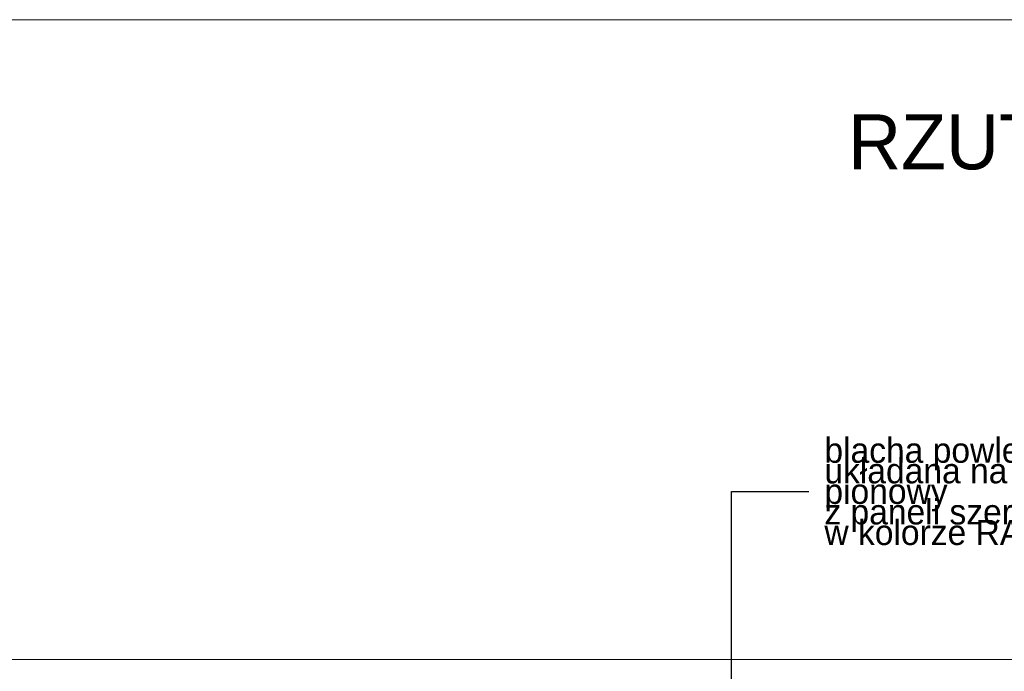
# Model space of a CAD drawing. Extents: x -613240 to -325500, y -25863 to 152403.
# Tile 233 of 254: x -455105 to -448832, y 145529 to 149680. Entities that reach past the tile are written whole.
import ezdxf

# ---------------------------------------------------------------- set-up
doc = ezdxf.new("R2010")
doc.units = 0
doc.header["$MEASUREMENT"] = 0
for name, color, linetype, lineweight in [('Arch opisy_Nr_Pióra__21', 7, 'Continuous', 9), ('ARCH TABELA_Nr_Pióra__21', 7, 'Continuous', 9), ('INWENT RURY SPUSTOWE_Nr_Pióra__21', 7, 'Continuous', 9)]:
    doc.layers.add(name, color=color, linetype=linetype, lineweight=lineweight)
doc.styles.add('GENERATED_STYLE_4', font='txt')
doc.styles.add('GENERATED_STYLE_6', font='txt')
doc.dimstyles.new('GENERATED_STYLE__9', dxfattribs={"dimtxt": 0.18, "dimasz": 109.44, "dimexe": 0.18, "dimexo": 0.0625, "dimgap": 0.09, "dimtad": 0, "dimtih": 1, "dimtoh": 1, "dimdec": 4, "dimzin": 0, "dimdsep": 46, "dimcen": 0.09, "dimadec": 0, "dimazin": 0, "dimtfac": 1, "dimtdec": 4, "dimtmove": 0, "dimatfit": 3, "dimldrblk": 'ARROWHEAD_11', "dimfxl": 0, "dimtolj": 1, "dimtzin": 0, "dimarcsym": 0})

# ---------------------------------------------------------------- blocks, each defined once
blk = doc.blocks.new('ARROWHEAD_11')
at = {"color": 0, "linetype": 'Continuous', "lineweight": 0}
blk.add_line((0, 0), (-1, 0), dxfattribs=at)
at = {"color": 0, "linetype": 'Continuous', "lineweight": 0, "const_width": 0.25, "flags": 128}
blk.add_lwpolyline([(-0.125, 0, 1), (0.125, 0, 1)], format="xyb", close=True, dxfattribs=at)

msp = doc.modelspace()

# ---------------------------------------------------------------- linework, layer by layer
at = {"layer": 'ARCH TABELA_Nr_Pióra__21', "linetype": 'Continuous'}
msp.add_line((-462964.9, 149680.3), (-443214.9, 149680.3), dxfattribs=at)
at = {"layer": 'INWENT RURY SPUSTOWE_Nr_Pióra__21', "linetype": 'Continuous'}
msp.add_line((-444324.9, 145603.8), (-460714.9, 145603.8), dxfattribs=at)

# ---------------------------------------------------------------- texts
at = {"layer": 'Arch opisy_Nr_Pióra__21', "linetype": 'Continuous', "insert": (-443714.9, 149076.8), "char_height": 350, "attachment_point": 3, "style": 'GENERATED_STYLE_6'}
msp.add_mtext('{RZUT  DACHU SKALA 1:100}', dxfattribs=at)
at = {"layer": 'Arch opisy_Nr_Pióra__21', "linetype": 'Continuous', "insert": (-449978.1, 146674.3), "char_height": 160, "width": 2319.927, "attachment_point": 4, "line_spacing_factor": 0.490806, "style": 'GENERATED_STYLE_4'}
msp.add_mtext('{blacha powlekana \\Pukładana na rąbek pionowy\\Pz paneli szer. 475 mm\\Pw kolorze RAL 7000}', dxfattribs=at)

# ---------------------------------------------------------------- leaders
at = {"layer": 'Arch opisy_Nr_Pióra__21', "linetype": 'Continuous', "annotation_type": 0, "has_hookline": 1, "hookline_direction": 1, "text_width": 2285.7}
msp.add_leader([(-450569.6, 145263.8), (-450569.6, 146674.8), (-450076.3, 146674.8)], dimstyle='GENERATED_STYLE__9', dxfattribs=at)

doc.saveas('drawing.dxf')
